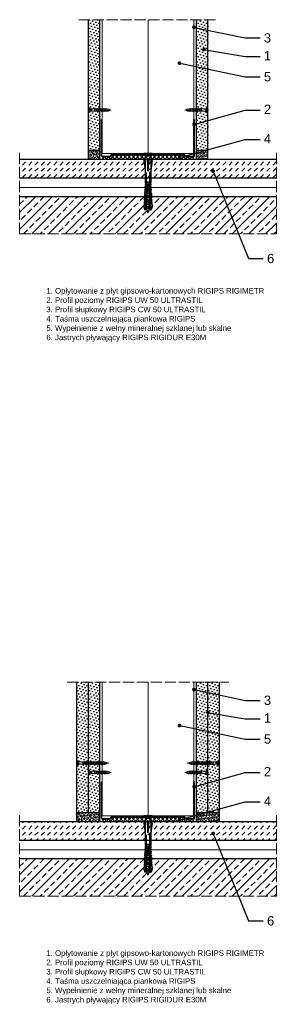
# Model space of a CAD drawing. Header units: millimetres. Extents: x 1487 to 3290, y 537 to 1604.
# Tile 3 of 3: x 3014 to 3290, y 547 to 1604. Entities that reach past the tile are written whole.
import ezdxf
from ezdxf import colors
from ezdxf.entities.mleader import LeaderData, LeaderLine
from ezdxf.math import Vec2, Vec3

# ---------------------------------------------------------------- set-up
doc = ezdxf.new("R2010")
doc.units = ezdxf.units.MM
doc.linetypes.add('ACAD_ISO02W100', pattern=[15, 12, -3])
for name, color, linetype, lineweight in [('_ISOVER WELNA', 7, 'BATTING', 9), ('_RIGIPS AKCESORIA', 7, 'Continuous', 18), ('_RIGIPS G-K', 7, 'Continuous', 25), ('_RIGIPS PROFIL', 7, 'Continuous', 18), ('KRESKOWANIE', 7, 'Continuous', 9), ('OPISY', 7, 'Continuous', 9), ('PRZERYWANA', 7, 'ACAD_ISO02W100', 9)]:
    doc.layers.add(name, color=color, linetype=linetype, lineweight=lineweight)
doc.styles.get("Standard").update_dxf_attribs({"font": 'arial.ttf'})
doc.linetypes.add('BATTING', pattern='A,0.00254,-2.54,[134,ltypeshp.shx,S=2.54,R=0,X=-2.54,Y=0],-5.08,[134,ltypeshp.shx,S=2.54,R=180,X=2.54,Y=0],-2.54', length=10.16254)

# ---------------------------------------------------------------- blocks, each defined once
blk = doc.blocks.new('UW 100 ULTRASTIL')
h = blk.add_hatch()
h.set_pattern_fill('ANSI31', color=256, scale=0.5, style=0)
h.paths.add_polyline_path([(166.8, 2.3), (89.1, 2.3, 0.286951), (88.2, 1.8), (87.9, 1.1, -0.286951), (87, 0.5), (78.8, 0.5, -0.414214), (78.5, 0.8), (78.5, 40), (78, 40), (78, 0.8, 0.414214), (78.8, 0), (87.4, 0, 0.286951), (88.3, 0.6), (88.6, 1.2, -0.286951), (89.5, 1.8), (166.5, 1.8, -0.286951), (167.4, 1.2), (167.7, 0.6, 0.286951), (168.6, 0), (177.2, 0, 0.414214), (178, 0.8), (178, 40), (177.4, 40), (177.4, 0.8, -0.414214), (177.2, 0.5), (168.9, 0.5, -0.286951), (168, 1.1), (167.7, 1.8, 0.286951)])
for p, q in [((78, 0.8), (78, 40)), ((78, 40), (78.5, 40)), ((78.5, 0.8), (78.5, 40)), ((177.4, 0.8), (177.4, 40)), ((178, 40), (177.4, 40)), ((178, 0.8), (178, 40)), ((78.8, 0.5), (87, 0.5)), ((78.8, 0), (87.4, 0)), ((87.9, 1.1), (88.2, 1.8)), ((88.3, 0.6), (88.6, 1.2)), ((89.1, 2.3), (166.8, 2.3)), ((89.5, 1.8), (166.5, 1.8)), ((167.7, 0.6), (167.4, 1.2)), ((168, 1.1), (167.7, 1.8)), ((168.6, 0), (177.2, 0)), ((168.9, 0.5), (177.2, 0.5))]:
    blk.add_line(p, q)
for centre, radius, start, end in [((78.8, 0.8), 0.8, 180, 270), ((78.8, 0.8), 0.25, 180, 270), ((87, 1.6), 1, 270, 334.0435), ((87.4, 1), 1, 270, 334.0435), ((89.1, 1.3), 1, 90, 154.0435), ((89.5, 0.8), 1, 90, 154.0435), ((166.5, 0.8), 1, 25.9565, 90), ((166.8, 1.3), 1, 25.9565, 90), ((168.6, 1), 1, 205.9565, 270), ((168.9, 1.6), 1, 205.9565, 270), ((177.2, 0.8), 0.8, 270, 0), ((177.2, 0.8), 0.25, 270, 0)]:
    blk.add_arc(centre, radius, start, end)
blk = doc.blocks.new('TN 25')
at = {"layer": '_RIGIPS AKCESORIA'}
for p, q in [((0, -0.8), (0, 7.2)), ((0, 7.2), (0.5, 7.2)), ((0.5, 4.8), (0, 4.8)), ((0, 3.5), (1.8, 3.5)), ((0, 2.8), (1.8, 2.8)), ((0.5, 1.6), (0, 1.6)), ((0.5, 7.2), (0.5, 4.8)), ((0.5, -0.8), (0.5, 1.6)), ((1.8, 3.5), (1.8, 4.2)), ((1.8, 2.8), (1.8, 2.2)), ((3, 4.5), (8.5, 4.5)), ((7.5, 2), (3.5, 2)), ((7.1, 4.5), (7.1, 3.2)), ((8, 2), (7.1, 4.5)), ((7.1, 3.2), (7.6, 1.5)), ((7.6, 1.5), (8, 2)), ((9.4, 2), (8, 2)), ((8.5, 4.5), (8.8, 5)), ((9.6, 1.5), (8.5, 4.5)), ((8.8, 5), (9.9, 2)), ((9, 4.5), (10.1, 4.5)), ((9.9, 2), (9.6, 1.5)), ((11, 2), (9.9, 2)), ((10.1, 4.5), (10.4, 5)), ((11.2, 1.5), (10.1, 4.5)), ((10.4, 5), (11.6, 2)), ((10.6, 4.5), (11.7, 4.5)), ((11.6, 2), (11.2, 1.5)), ((12.6, 2), (11.6, 2)), ((11.7, 4.5), (12, 5)), ((12.8, 1.5), (11.7, 4.5)), ((12, 5), (13.1, 2)), ((12.2, 4.5), (13.2, 4.5)), ((13.1, 2), (12.8, 1.5)), ((14.1, 2), (13.1, 2)), ((13.2, 4.5), (13.5, 5)), ((14.3, 1.5), (13.2, 4.5)), ((13.5, 5), (14.7, 2)), ((13.7, 4.5), (14.8, 4.5)), ((14.7, 2), (14.3, 1.5)), ((15.7, 2), (14.7, 2)), ((14.8, 4.5), (15.1, 5)), ((15.9, 1.5), (14.8, 4.5)), ((15.1, 5), (16.3, 2)), ((15.3, 4.5), (16.4, 4.5)), ((16.3, 2), (15.9, 1.5)), ((17.4, 2), (16.3, 2)), ((16.4, 4.5), (16.7, 5)), ((17.6, 1.5), (16.4, 4.5)), ((16.7, 5), (17.9, 2)), ((16.9, 4.5), (18, 4.5)), ((17.9, 2), (17.6, 1.5)), ((18.9, 2), (17.9, 2)), ((18, 4.5), (18.3, 5)), ((19.1, 1.5), (18, 4.5)), ((18.3, 5), (19.5, 2)), ((18.5, 4.5), (19.7, 4.5)), ((19.5, 2), (19.1, 1.5)), ((19.5, 2), (20.6, 2)), ((19.7, 4.5), (20, 5)), ((20.8, 1.5), (19.7, 4.5)), ((20, 5), (21.1, 2)), ((20.2, 4.5), (20.7, 4.5)), ((20.7, 4.5), (22.3, 4)), ((21.1, 2), (20.8, 1.5)), ((21.1, 2), (21.8, 2.1)), ((21.8, 1.8), (21.7, 3.3)), ((21.7, 3.3), (22.1, 2.4)), ((22.1, 2.4), (21.8, 1.8)), ((22.7, 2.4), (22.1, 2.4)), ((22.3, 4), (22.6, 4.4)), ((22.7, 2.4), (22.3, 4)), ((22.6, 4.4), (23, 2.7)), ((22.7, 3.8), (25, 3.2)), ((23, 2.7), (22.7, 2.4)), ((25, 3.2), (23, 2.7)), ((0, -0.8), (0.5, -0.8))]:
    blk.add_line(p, q, dxfattribs=at)
for centre, major_axis, ratio, start_param, end_param in [((3.1, 7.7), (0.17, 3.2), 0.826134, 1.773653, 3.180586), ((0, 0.9), (0, 3.93), 0.848176, -0.720942, -0.151112), ((3.4, -1.6), (0.28, 3.57), 0.832181, 0.035984, 1.430787), ((-2.7, 15.9), (0, 14.8), 0.848176, 3.399396, 3.475072), ((0.6, 4.6), (0, 2.81), 0.848176, 3.475072, 3.862535), ((1.7, 3.2), (0, 0.895), 0.848176, -1.552777, -0.720942), ((1.7, 3.2), (0, 0.895), 0.848176, 3.862535, 4.730408)]:
    blk.add_ellipse(centre, major_axis=major_axis, ratio=ratio, start_param=start_param, end_param=end_param, dxfattribs=at)
blk = doc.blocks.new('TN 35')
at = {"layer": '_RIGIPS AKCESORIA'}
for p, q in [((0, -0.8), (0, 7.2)), ((0, 7.2), (0.5, 7.2)), ((0.5, 4.8), (0, 4.8)), ((0, 3.5), (1.8, 3.5)), ((0, 2.8), (1.8, 2.8)), ((0.5, 1.6), (0, 1.6)), ((0.5, 7.2), (0.5, 4.8)), ((0.5, -0.8), (0.5, 1.6)), ((1.8, 3.5), (1.8, 4.2)), ((1.8, 2.8), (1.8, 2.2)), ((3, 4.5), (8.5, 4.5)), ((7.5, 2), (3.5, 2)), ((7.1, 4.5), (7.1, 3.2)), ((8, 2), (7.1, 4.5)), ((7.1, 3.2), (7.6, 1.5)), ((7.6, 1.5), (8, 2)), ((9.4, 2), (8, 2)), ((8.5, 4.5), (8.8, 5)), ((9.6, 1.5), (8.5, 4.5)), ((8.8, 5), (9.9, 2)), ((9, 4.5), (10.1, 4.5)), ((9.9, 2), (9.6, 1.5)), ((11, 2), (9.9, 2)), ((10.1, 4.5), (10.4, 5)), ((11.2, 1.5), (10.1, 4.5)), ((10.4, 5), (11.6, 2)), ((10.6, 4.5), (11.7, 4.5)), ((11.6, 2), (11.2, 1.5)), ((12.6, 2), (11.6, 2)), ((11.7, 4.5), (12, 5)), ((12.8, 1.5), (11.7, 4.5)), ((12, 5), (13.1, 2)), ((12.2, 4.5), (13.2, 4.5)), ((13.1, 2), (12.8, 1.5)), ((14.1, 2), (13.1, 2)), ((13.2, 4.5), (13.5, 5)), ((14.3, 1.5), (13.2, 4.5)), ((13.5, 5), (14.7, 2)), ((13.7, 4.5), (14.8, 4.5)), ((14.7, 2), (14.3, 1.5)), ((15.7, 2), (14.7, 2)), ((14.8, 4.5), (15.1, 5)), ((15.9, 1.5), (14.8, 4.5)), ((15.1, 5), (16.3, 2)), ((15.3, 4.5), (16.4, 4.5)), ((16.3, 2), (15.9, 1.5)), ((17.4, 2), (16.3, 2)), ((16.4, 4.5), (16.7, 5)), ((17.6, 1.5), (16.4, 4.5)), ((16.7, 5), (17.9, 2)), ((16.9, 4.5), (18, 4.5)), ((17.9, 2), (17.6, 1.5)), ((18.9, 2), (17.8, 2)), ((18, 4.5), (18.3, 5)), ((19.1, 1.5), (18, 4.5)), ((18.3, 5), (19.5, 2)), ((18.5, 4.5), (19.6, 4.5)), ((19.5, 2), (19.1, 1.5)), ((20.5, 2), (19.4, 2)), ((19.6, 4.5), (19.9, 5)), ((20.7, 1.5), (19.6, 4.5)), ((19.9, 5), (21, 2)), ((20.1, 4.5), (21.1, 4.5)), ((21, 2), (20.7, 1.5)), ((22.1, 2), (21, 2)), ((21.1, 4.5), (21.5, 5)), ((22.3, 1.5), (21.1, 4.5)), ((21.5, 5), (22.6, 2)), ((21.7, 4.5), (22.7, 4.5)), ((22.6, 2), (22.3, 1.5)), ((23.7, 2), (22.6, 2)), ((22.7, 4.5), (23, 5)), ((23.9, 1.5), (22.7, 4.5)), ((23, 5), (24.2, 2)), ((23.2, 4.5), (24.3, 4.5)), ((24.2, 2), (23.9, 1.5)), ((25.2, 2), (24.1, 2)), ((24.3, 4.5), (24.6, 5)), ((25.4, 1.5), (24.3, 4.5)), ((24.6, 5), (25.8, 2)), ((24.8, 4.5), (25.9, 4.5)), ((25.8, 2), (25.4, 1.5)), ((26.8, 2), (25.7, 2)), ((25.9, 4.5), (26.2, 5)), ((27, 1.5), (25.9, 4.5)), ((26.2, 5), (27.3, 2)), ((26.4, 4.5), (27.4, 4.5)), ((27.3, 2), (27, 1.5)), ((28.4, 2), (27.3, 2)), ((27.4, 4.5), (27.8, 5)), ((28.6, 1.5), (27.4, 4.5)), ((27.8, 5), (28.9, 2)), ((28, 4.5), (29.1, 4.5)), ((28.9, 2), (28.6, 1.5)), ((28.9, 2), (30.1, 2)), ((29.1, 4.5), (29.4, 5)), ((30.3, 1.5), (29.1, 4.5)), ((29.4, 5), (30.6, 2)), ((29.7, 4.5), (30.1, 4.5)), ((30.1, 4.5), (31.7, 4)), ((30.6, 2), (30.3, 1.5)), ((30.6, 2), (31.3, 2.1)), ((31.3, 1.8), (31.1, 3.3)), ((31.1, 3.3), (31.6, 2.4)), ((31.6, 2.4), (31.3, 1.8)), ((32.1, 2.4), (31.6, 2.4)), ((31.7, 4), (32, 4.4)), ((32.1, 2.4), (31.7, 4)), ((32, 4.4), (32.5, 2.7)), ((32.5, 2.7), (32.1, 2.4)), ((32.2, 3.8), (35, 3.2)), ((35, 3.2), (32.5, 2.7)), ((0, -0.8), (0.5, -0.8))]:
    blk.add_line(p, q, dxfattribs=at)
for centre, major_axis, ratio, start_param, end_param in [((3.1, 7.7), (0.17, 3.2), 0.826134, 1.773653, 3.180586), ((0, 0.9), (0, 3.93), 0.848176, -0.720942, -0.151112), ((3.4, -1.6), (0.28, 3.57), 0.832181, 0.035984, 1.430787), ((-2.7, 15.9), (0, 14.8), 0.848176, 3.399396, 3.475072), ((0.6, 4.6), (0, 2.81), 0.848176, 3.475072, 3.862535), ((1.7, 3.2), (0, 0.895), 0.848176, -1.552777, -0.720942), ((1.7, 3.2), (0, 0.895), 0.848176, 3.862535, 4.730408)]:
    blk.add_ellipse(centre, major_axis=major_axis, ratio=ratio, start_param=start_param, end_param=end_param, dxfattribs=at)
blk = doc.blocks.new('kolek rozprezny komplet 60')
for p, q in [((390.7, 217), (390.8, 218.9)), ((393.8, 218.8), (390.7, 218)), ((393.2, 216.9), (390.7, 217)), ((393.2, 214), (390.7, 213.9)), ((390.7, 213.9), (390.8, 212)), ((393.8, 212.1), (390.7, 212.9)), ((393.8, 219.9), (390.8, 218.9)), ((393.8, 211.1), (390.8, 212)), ((391.7, 217), (392.7, 217)), ((392.7, 217), (391.7, 214)), ((391.7, 214), (391.7, 213.5)), ((391.7, 213.5), (392.1, 214)), ((392.7, 217), (392.1, 214)), ((393.1, 217), (392.1, 214)), ((392.1, 214), (393.7, 214)), ((392.7, 217), (393, 217.5)), ((393.1, 217), (393, 217.5)), ((393.1, 217), (394.7, 217)), ((393.7, 217.4), (393.8, 219.9)), ((420.5, 216.6), (393.7, 218)), ((417.4, 216.1), (393.7, 217.4)), ((394.7, 217), (393.7, 214)), ((417.4, 214.8), (393.7, 213.5)), ((420.5, 214.4), (393.7, 212.9)), ((393.7, 214), (393.7, 213.5)), ((393.7, 213.5), (393.8, 211.1)), ((397.4, 219.7), (393.8, 219.9)), ((393.8, 213.6), (394.1, 214)), ((394.7, 217), (394.1, 214)), ((395.1, 217), (394.1, 214)), ((394.1, 214), (396.1, 214)), ((394.7, 217), (394.9, 217.3)), ((395.1, 217), (395.1, 217.3)), ((395.1, 217), (397.1, 217)), ((397.1, 217), (396.1, 214)), ((396.1, 214), (396.1, 213.7)), ((396.3, 213.7), (396.5, 214)), ((397.1, 217), (396.5, 214)), ((397.5, 217), (396.5, 214)), ((396.5, 214), (398.5, 214)), ((397.1, 217), (397.2, 217.2)), ((397.3, 217.8), (397.4, 219.7)), ((397.3, 213.1), (397.4, 211.2)), ((397.5, 217), (397.5, 217.2)), ((397.5, 217), (399.5, 217)), ((397.7, 217.1), (397.7, 217.7)), ((397.7, 213.8), (397.7, 213.2)), ((399, 219.6), (397.8, 219)), ((399, 211.3), (397.8, 211.9)), ((398.5, 217.1), (398.5, 217.7)), ((399.5, 217), (398.5, 214)), ((398.5, 214), (398.5, 213.8)), ((398.5, 213.8), (398.5, 213.2)), ((398.8, 213.8), (398.9, 214)), ((398.9, 217.7), (399, 219.6)), ((399.5, 217), (398.9, 214)), ((399.9, 217), (398.9, 214)), ((398.9, 214), (400.9, 214)), ((398.9, 213.2), (399, 211.3)), ((399.8, 219.5), (399, 219.6)), ((399.5, 217), (399.5, 217)), ((399.7, 217.6), (399.8, 219.5)), ((399.7, 213.3), (399.8, 211.4)), ((399.9, 217), (401.4, 217)), ((399.9, 217), (399.9, 217)), ((400.1, 217), (400.1, 217.6)), ((400.1, 213.9), (400.1, 213.3)), ((401.4, 219.5), (400.2, 218.8)), ((401.4, 211.4), (400.2, 212.1)), ((400.9, 217), (400.9, 217.6)), ((401.9, 216.9), (400.9, 214)), ((400.9, 214), (400.9, 213.9)), ((400.9, 213.9), (400.9, 213.3)), ((401.3, 217.6), (401.4, 219.5)), ((401.9, 216.9), (401.3, 214)), ((402.3, 216.9), (401.3, 214)), ((401.3, 214), (401.4, 214)), ((401.3, 213.9), (401.3, 214)), ((401.3, 213.3), (401.4, 211.4)), ((402.2, 219.4), (401.4, 219.5)), ((402.2, 211.5), (401.4, 211.4)), ((402.1, 217.5), (402.2, 219.4)), ((402.1, 213.4), (402.2, 211.5)), ((402.5, 216.9), (402.5, 217.5)), ((402.5, 214), (402.5, 213.4)), ((403.8, 219.3), (402.6, 218.7)), ((403.8, 211.6), (402.6, 212.2)), ((403.3, 216.9), (403.3, 217.5)), ((404.2, 216.8), (403.3, 214.1)), ((403.3, 214), (403.3, 213.5)), ((403.7, 217.4), (403.8, 219.3)), ((404.2, 216.8), (403.7, 214.1)), ((404.6, 216.8), (403.7, 214.1)), ((403.7, 213.5), (403.8, 211.6)), ((404.6, 219.3), (403.8, 219.3)), ((404.6, 211.6), (403.8, 211.6)), ((404.5, 217.4), (404.6, 219.3)), ((404.5, 213.5), (404.6, 211.6)), ((404.9, 216.8), (404.9, 217.4)), ((404.9, 214.1), (404.9, 213.5)), ((406.2, 219.2), (405, 218.6)), ((406.2, 211.7), (405, 212.3)), ((405.7, 216.7), (405.7, 217.3)), ((405.7, 214.2), (405.7, 213.6)), ((406.6, 216.7), (405.8, 214.2)), ((406.1, 217.3), (406.2, 219.2)), ((406.6, 216.7), (406.1, 214.2)), ((406.1, 213.6), (406.2, 211.7)), ((407, 219.2), (406.2, 219.2)), ((407, 216.7), (406.2, 214.2)), ((407, 211.7), (406.2, 211.7)), ((406.9, 217.3), (407, 219.2)), ((406.9, 213.6), (407, 211.7)), ((407.3, 216.6), (407.3, 217.2)), ((407.3, 214.3), (407.3, 213.7)), ((408.6, 219.1), (407.4, 218.5)), ((408.6, 211.8), (407.4, 212.4)), ((408.1, 216.6), (408.1, 217.2)), ((408.1, 214.3), (408.1, 213.7)), ((408.9, 216.6), (408.2, 214.3)), ((408.5, 217.2), (408.6, 219.1)), ((409, 216.6), (408.5, 214.3)), ((408.5, 213.7), (408.6, 211.8)), ((409.4, 219), (408.6, 219.1)), ((409.3, 216.5), (408.6, 214.3)), ((409.4, 211.9), (408.6, 211.8)), ((409.3, 217.1), (409.4, 219)), ((409.3, 213.8), (409.4, 211.9)), ((409.7, 216.5), (409.7, 217.1)), ((409.7, 214.4), (409.7, 213.8)), ((411, 219), (409.8, 218.3)), ((411, 212), (409.8, 212.6)), ((410.5, 216.5), (410.5, 217.1)), ((410.5, 214.4), (410.5, 213.8)), ((411.3, 216.4), (410.6, 214.4)), ((410.9, 217.1), (411, 219)), ((410.9, 213.8), (411, 212)), ((411.4, 216.4), (411, 214.5)), ((411.7, 216.4), (411, 214.5)), ((412.6, 218.9), (411.4, 218.3)), ((412.6, 212), (411.4, 212.6)), ((412.1, 216.4), (412.1, 217)), ((412.1, 214.5), (412.1, 213.9)), ((412.5, 217), (412.6, 218.9)), ((412.5, 213.9), (412.6, 212)), ((413.4, 218.8), (412.6, 218.9)), ((413.4, 212.1), (412.6, 212)), ((412.9, 216.3), (412.9, 216.9)), ((412.9, 214.6), (412.9, 214)), ((413.7, 216.3), (413.1, 214.6)), ((413.3, 216.9), (413.4, 218.8)), ((413.3, 214), (413.4, 212.1)), ((413.7, 216.3), (413.4, 214.6)), ((414.1, 216.3), (413.5, 214.6)), ((415, 218.7), (413.8, 218.1)), ((415, 212.2), (413.8, 212.8)), ((414.5, 216.3), (414.5, 216.9)), ((414.5, 214.6), (414.5, 214)), ((414.9, 216.8), (415, 218.7)), ((414.9, 214.1), (415, 212.2)), ((415.8, 218.7), (415, 218.7)), ((415.8, 212.2), (415, 212.2)), ((415.3, 216.2), (415.3, 216.8)), ((415.3, 214.7), (415.3, 214.1)), ((416, 216.2), (415.5, 214.7)), ((415.7, 216.8), (415.8, 218.7)), ((415.7, 214.1), (415.8, 212.2)), ((416.1, 216.2), (415.8, 214.7)), ((416.4, 216.2), (415.9, 214.7)), ((417.4, 218.6), (416.2, 218)), ((417.4, 212.3), (416.2, 212.9)), ((417.3, 216.7), (417.4, 218.6)), ((417.3, 214.2), (417.4, 212.3)), ((418.2, 218.6), (417.4, 218.6)), ((418.2, 212.3), (417.4, 212.3)), ((418.2, 215.6), (418, 214.9)), ((418.1, 216.7), (418.2, 218.6)), ((418.1, 214.2), (418.2, 212.3)), ((419.8, 218.5), (418.6, 217.9)), ((419.8, 212.4), (418.6, 213)), ((419.7, 216.6), (419.8, 218.5)), ((431.4, 218), (419.7, 218)), ((430.2, 217.2), (419.7, 217.2)), ((419.7, 214.3), (419.8, 212.4)), ((430.2, 213.8), (419.7, 213.8)), ((431.4, 213), (419.7, 213)), ((448.7, 218.5), (419.8, 218.5)), ((448.7, 212.5), (419.8, 212.5)), ((420.5, 217.2), (420.5, 213.8)), ((420.7, 217.2), (420.7, 213.8)), ((420.9, 217.2), (420.9, 213.8)), ((443.5, 220), (432.8, 218.5)), ((444.3, 216.4), (432.8, 215.5)), ((432.8, 215.5), (443.5, 215.5)), ((444.3, 214.5), (432.8, 215.5)), ((443.5, 211), (432.8, 212.5)), ((443.5, 218.5), (443.5, 220)), ((443.5, 220), (444.3, 218.5)), ((444.3, 216.4), (443.5, 215.5)), ((444.3, 214.5), (443.5, 215.5)), ((443.5, 212.5), (443.5, 211)), ((443.5, 211), (444.3, 212.5)), ((444.3, 214.5), (444.3, 216.4)), ((450.2, 220), (448.7, 218.5)), ((448.7, 218.5), (448.7, 212.5)), ((448.7, 217), (448.7, 214)), ((450.2, 211), (448.7, 212.5)), ((450.2, 220), (450.2, 211)), ((450.7, 220), (450.2, 220)), ((450.7, 220), (450.7, 211)), ((450.7, 219.4), (451.2, 220)), ((450.7, 211.6), (451.2, 211)), ((451.2, 220), (451.7, 220)), ((451.2, 220), (451.2, 211)), ((451.7, 220), (451.7, 211)), ((397.4, 211.2), (393.8, 211.1)), ((399.8, 211.4), (399, 211.3)), ((450.7, 211), (450.2, 211)), ((451.2, 211), (451.7, 211))]:
    blk.add_line(p, q)
for centre, radius, start, end in [((393.4, 206.2), 10.9, 99.2038, 121.9083), ((393.4, 224.7), 10.9, 238.0917, 260.7962), ((393.7, 216.9), 0.5, 87, 177), ((393.7, 214), 0.5, 183, 273), ((397.7, 219.2), 0.3, 177, 297), ((397.7, 211.7), 0.3, 63, 183), ((400.1, 219.1), 0.3, 177, 297), ((400.1, 211.8), 0.3, 63, 183), ((402.5, 219), 0.3, 177, 297), ((402.5, 211.9), 0.3, 63, 183), ((404.9, 218.9), 0.3, 177, 297), ((404.9, 212), 0.3, 63, 183), ((407.3, 218.7), 0.3, 177, 297), ((407.3, 212.2), 0.3, 63, 183), ((409.7, 218.6), 0.3, 177, 297), ((409.7, 212.3), 0.3, 63, 183), ((411.3, 218.5), 0.3, 177, 297), ((411.3, 212.4), 0.3, 63, 183), ((413.7, 218.4), 0.3, 177, 297), ((413.7, 212.5), 0.3, 63, 183), ((416.1, 218.3), 0.3, 177, 297), ((416.1, 212.6), 0.3, 63, 183), ((417.5, 215.5), 0.682, 255.8604, 104.1386), ((418.5, 218.2), 0.3, 177, 297), ((418.5, 212.7), 0.3, 63, 183), ((422.7, 217), 1, 90, 168.463), ((422.7, 214), 1, 191.537, 270), ((430.2, 218.5), 1.3, 270, 0), ((430.2, 212.5), 1.3, 0, 90)]:
    blk.add_arc(centre, radius, start, end)
blk = doc.blocks.new('_Dot')
at = {"color": 0, "linetype": 'ByBlock', "lineweight": -2}
blk.add_line((-0.5, 0), (-1, 0), dxfattribs=at)
at = {"color": 0, "linetype": 'ByBlock', "const_width": 0.5}
blk.add_lwpolyline([(-0.25, 0, 1), (0.25, 0, 1)], format="xyb", close=True, dxfattribs=at)

msp = doc.modelspace()

# ---------------------------------------------------------------- hatches: boundary and pattern name
at = {"layer": '_RIGIPS G-K'}
h = msp.add_hatch(dxfattribs=at)
h.set_pattern_fill('DOTS', color=256, scale=2, angle=45, style=0)
h.set_pattern_definition([(45, (1501.1203, 20), (-1.122532, 3.367596), [0, -3.175])])
h.paths.add_polyline_path([(3100.4, 1604.1), (3087.9, 1604.1), (3087.9, 1464.1), (3100.4, 1464.1)])
h = msp.add_hatch(dxfattribs=at)
h.set_pattern_fill('DOTS', color=256, scale=2, angle=45, style=0)
h.set_pattern_definition([(45, (1554.1203, 20), (-1.122532, 3.367596), [0, -3.175])])
h.paths.add_polyline_path([(3216.9, 1604.1), (3204.4, 1604.1), (3204.4, 1464.1), (3216.9, 1464.1)])
h = msp.add_hatch(dxfattribs=at)
h.set_pattern_fill('AR-SAND', color=256, scale=0.05, style=0)
h.set_pattern_definition([(37.5, (1501.1203, 20), (-0.0800016, 2.4470662), [0, -1.9304, 0, -2.159, 0, -2.06375]), (7.5, (1501.1203, 20), (2.2476164, 3.5841255), [0, -1.0414, 0, -1.7399, 0, -0.66675]), (327.5, (1499.5582, 20), (3.9549619, 0.007186), [0, -0.635, 0, -2.286, 0, -2.9845]), (317.5, (1499.5582, 20), (3.817782, 1.1146466), [0, -0.3175, 0, -1.4986, 0, -1.7145])])
h.paths.add_polyline_path([(3100.4, 1464.1), (3087.9, 1464.1), (3087.9, 1454.1), (3100.4, 1454.1)])
h = msp.add_hatch(dxfattribs=at)
h.set_pattern_fill('AR-SAND', color=256, scale=0.05, style=0)
h.set_pattern_definition([(37.5, (1554.1203, 20), (-0.0800016, 2.4470662), [0, -1.9304, 0, -2.159, 0, -2.06375]), (7.5, (1554.1203, 20), (2.2476164, 3.5841255), [0, -1.0414, 0, -1.7399, 0, -0.66675]), (327.5, (1552.5582, 20), (3.9549619, 0.007186), [0, -0.635, 0, -2.286, 0, -2.9845]), (317.5, (1552.5582, 20), (3.817782, 1.1146466), [0, -0.3175, 0, -1.4986, 0, -1.7145])])
h.paths.add_polyline_path([(3216.9, 1464.1), (3204.4, 1464.1), (3204.4, 1454.1), (3216.9, 1454.1)])
h = msp.add_hatch(dxfattribs=at)
h.set_pattern_fill('DOTS', color=256, scale=2, angle=45, style=0)
h.set_pattern_definition([(45, (1488.6203, -691.0542), (-1.122532, 3.367596), [0, -3.175])])
h.paths.add_polyline_path([(3087.9, 893.1), (3075.4, 893.1), (3075.4, 753.1), (3087.9, 753.1)])
h = msp.add_hatch(dxfattribs=at)
h.set_pattern_fill('DOTS', color=256, scale=2, angle=45, style=0)
h.set_pattern_definition([(45, (1501.1203, -691.0542), (-1.122532, 3.367596), [0, -3.175])])
h.paths.add_polyline_path([(3100.4, 893.1), (3087.9, 893.1), (3087.9, 753.1), (3100.4, 753.1)])
h = msp.add_hatch(dxfattribs=at)
h.set_pattern_fill('DOTS', color=256, scale=2, angle=45, style=0)
h.set_pattern_definition([(45, (1554.1203, -691.0542), (-1.122532, 3.367596), [0, -3.175])])
h.paths.add_polyline_path([(3216.9, 893.1), (3204.4, 893.1), (3204.4, 753.1), (3216.9, 753.1)])
h = msp.add_hatch(dxfattribs=at)
h.set_pattern_fill('DOTS', color=256, scale=2, angle=45, style=0)
h.set_pattern_definition([(45, (1566.6203, -691.0542), (-1.122532, 3.367596), [0, -3.175])])
h.paths.add_polyline_path([(3229.4, 893.1), (3216.9, 893.1), (3216.9, 753.1), (3229.4, 753.1)])
h = msp.add_hatch(dxfattribs=at)
h.set_pattern_fill('AR-SAND', color=256, scale=0.05, style=0)
h.set_pattern_definition([(37.5, (874.1203, -382.9932), (-0.0800016, 2.4470662), [0, -1.9304, 0, -2.159, 0, -2.06375]), (7.5, (874.1203, -382.9932), (2.2476164, 3.5841255), [0, -1.0414, 0, -1.7399, 0, -0.66675]), (327.5, (872.5582, -382.9932), (3.9549619, 0.007186), [0, -0.635, 0, -2.286, 0, -2.9845]), (317.5, (872.5582, -382.9932), (3.8177823, 1.1146466), [0, -0.3175, 0, -1.4986, 0, -1.7145])])
h.paths.add_polyline_path([(3100.4, 753.1), (3075.4, 753.1), (3075.4, 743.1), (3100.4, 743.1)])
h = msp.add_hatch(dxfattribs=at)
h.set_pattern_fill('AR-SAND', color=256, scale=0.05, style=0)
h.set_pattern_definition([(37.5, (877.1203, -382.9932), (-0.0800016, 2.4470662), [0, -1.9304, 0, -2.159, 0, -2.06375]), (7.5, (877.1203, -382.9932), (2.2476164, 3.5841255), [0, -1.0414, 0, -1.7399, 0, -0.66675]), (327.5, (875.5582, -382.9932), (3.9549619, 0.007186), [0, -0.635, 0, -2.286, 0, -2.9845]), (317.5, (875.5582, -382.9932), (3.8177823, 1.1146466), [0, -0.3175, 0, -1.4986, 0, -1.7145])])
h.paths.add_polyline_path([(3229.4, 753.1), (3204.4, 753.1), (3204.4, 743.1), (3229.4, 743.1)])
at = {"layer": 'KRESKOWANIE'}
h = msp.add_hatch(dxfattribs=at)
h.set_pattern_fill('ANSI37', color=256, angle=90, style=0)
h.set_pattern_definition([(135, (1201.6203, 20), (-2.245064, -2.245064), []), (225, (1201.6203, 20), (2.245064, -2.245064), [])])
h.paths.add_polyline_path([(3192.1, 1457.7), (3191.8, 1458.4, 0.286951), (3190.9, 1458.9), (3113.9, 1458.9, 0.286951), (3113, 1458.4), (3112.7, 1457.7, -0.286951), (3111.8, 1457.1), (3103.8, 1457.1), (3103.8, 1454.1), (3201, 1454.1), (3201, 1457.1), (3193, 1457.1, -0.286951)])
h = msp.add_hatch(dxfattribs=at)
h.set_pattern_fill('DASH', color=256, scale=1.5, angle=45, style=0)
h.set_pattern_definition([(45, (875.6203, 0), (4e-16, 6.735192), [4.7625, -4.7625])])
h.paths.add_polyline_path([(3290.4, 1454.1), (3014.4, 1454.1), (3014.4, 1434.1), (3290.4, 1434.1)])
h = msp.add_hatch(dxfattribs=at)
h.set_pattern_fill('ANSI33', color=256, scale=2, style=0)
h.set_pattern_definition([(45, (1527.62, 9e-13), (-8.980256, 8.980256), []), (45, (1536.6, 9e-13), (-8.980256, 8.980256), [6.35, -3.175])])
h.paths.add_polyline_path([(3290.4, 1414.1), (3014.4, 1414.1), (3014.4, 1374.1), (3290.4, 1374.1)])
h = msp.add_hatch(dxfattribs=at)
h.set_pattern_fill('DASH', color=256, scale=1.5, angle=45, style=0)
h.set_pattern_definition([(45, (875.6203, -402.993), (4e-16, 6.735192), [4.7625, -4.7625])])
h.paths.add_polyline_path([(3290.4, 743.1), (3014.4, 743.1), (3014.4, 723.1), (3290.4, 723.1)])
h = msp.add_hatch(dxfattribs=at)
h.set_pattern_fill('ANSI37', color=256, angle=90, style=0)
h.set_pattern_definition([(135, (1201.6203, -691.0542), (-2.245064, -2.245064), []), (225, (1201.6203, -691.0542), (2.245064, -2.245064), [])])
h.paths.add_polyline_path([(3192.1, 746.6), (3191.8, 747.3, 0.286951), (3190.9, 747.9), (3113.9, 747.9, 0.286951), (3113, 747.3), (3112.7, 746.6, -0.286951), (3111.8, 746.1), (3103.8, 746.1), (3103.8, 743.1), (3201, 743.1), (3201, 746.1), (3193, 746.1, -0.286951)])
h = msp.add_hatch(dxfattribs=at)
h.set_pattern_fill('ANSI33', color=256, scale=2, style=0)
h.set_pattern_definition([(45, (1527.62, -711.054), (-8.980256, 8.980256), []), (45, (1536.6, -711.054), (-8.980256, 8.980256), [6.35, -3.175])])
h.paths.add_polyline_path([(3290.4, 703.1), (3014.4, 703.1), (3014.4, 663.1), (3290.4, 663.1)])

# ---------------------------------------------------------------- linework, layer by layer
for p, q in [((3290.4, 1454.1), (3014.4, 1454.1)), ((3290.4, 1434.1), (3014.4, 1434.1)), ((3290.4, 1414.1), (3014.4, 1414.1)), ((3290.4, 743.1), (3014.4, 743.1)), ((3290.4, 723.1), (3014.4, 723.1)), ((3290.4, 703.1), (3014.4, 703.1))]:
    msp.add_line(p, q)
at = {"layer": '_ISOVER WELNA', "ltscale": 4.8}
for p, q in [((3152.4, 1604.1), (3152.4, 1459.5)), ((3152.4, 893.1), (3152.4, 748.4))]:
    msp.add_line(p, q, dxfattribs=at)
at = {"layer": '_ISOVER WELNA', "ltscale": 0.95}
for p, q in [((3014.4, 1424.1), (3290.4, 1424.1)), ((3014.4, 713.1), (3290.4, 713.1))]:
    msp.add_line(p, q, dxfattribs=at)
at = {"layer": '_RIGIPS G-K'}
for p, q in [((3087.9, 1604.1), (3087.9, 1454.1)), ((3100.4, 1604.1), (3100.4, 1454.1)), ((3204.4, 1454.1), (3204.4, 1604.1)), ((3216.9, 1454.1), (3216.9, 1604.1)), ((3087.9, 1464.1), (3100.4, 1464.1)), ((3204.4, 1464.1), (3216.9, 1464.1)), ((3075.4, 893.1), (3075.4, 743.1)), ((3087.9, 893.1), (3087.9, 753.1)), ((3100.4, 893.1), (3100.4, 743.1)), ((3204.4, 743.1), (3204.4, 893.1)), ((3216.9, 753.1), (3216.9, 893.1)), ((3229.4, 743.1), (3229.4, 893.1)), ((3075.4, 753.1), (3100.4, 753.1)), ((3204.4, 753.1), (3229.4, 753.1))]:
    msp.add_line(p, q, dxfattribs=at)
at = {"layer": '_RIGIPS PROFIL', "lineweight": 9}
for p, q in [((3103, 1604.1), (3103, 1460.5)), ((3201.8, 1604.1), (3201.8, 1460.5)), ((3201.8, 1460.5), (3103, 1460.5)), ((3103, 893.1), (3103, 749.4)), ((3201.8, 893.1), (3201.8, 749.4)), ((3201.8, 749.4), (3103, 749.4))]:
    msp.add_line(p, q, dxfattribs=at)
at = {"layer": 'KRESKOWANIE'}
for p, q in [((3103.8, 1457.1), (3103.8, 1454.1)), ((3201, 1457.1), (3201, 1454.1)), ((3103.8, 746.1), (3103.8, 743.1)), ((3201, 746.1), (3201, 743.1))]:
    msp.add_line(p, q, dxfattribs=at)
at = {"layer": 'PRZERYWANA'}
for p, q in [((3077.9, 1604.1), (3226.9, 1604.1)), ((3014.4, 1374.1), (3014.4, 1464.1)), ((3290.4, 1374.1), (3290.4, 1464.1)), ((3290.4, 1374.1), (3290.4, 1464.1)), ((3014.4, 1374.1), (3290.4, 1374.1)), ((3065.4, 893.1), (3239.4, 893.1)), ((3014.4, 663.1), (3014.4, 753.1)), ((3290.4, 663.1), (3290.4, 753.1)), ((3290.4, 663.1), (3290.4, 753.1)), ((3014.4, 663.1), (3290.4, 663.1))]:
    msp.add_line(p, q, dxfattribs=at)

# ---------------------------------------------------------------- block references
for p in [(3024.4, 1457.1), (3024.4, 746.1)]:
    msp.add_blockref('UW 100 ULTRASTIL', p)
at = {"rotation": 90}
for p in [(3367.8, 1009.3), (3367.8, 298.2)]:
    msp.add_blockref('kolek rozprezny komplet 60', p, dxfattribs=at)
at = {"layer": '_RIGIPS AKCESORIA'}
for name, p in [('TN 25', (3087.9, 1503.9)), ('TN 35', (3075.4, 802.8)), ('TN 25', (3087.9, 792.8))]:
    msp.add_blockref(name, p, dxfattribs=at)
at = {"layer": '_RIGIPS AKCESORIA', "xscale": -1}
for name, p in [('TN 25', (3216.9, 1503.9)), ('TN 35', (3229.4, 802.8)), ('TN 25', (3216.9, 792.8))]:
    msp.add_blockref(name, p, dxfattribs=at)

# ---------------------------------------------------------------- texts
at = {"char_height": 6, "width": 255.466, "attachment_point": 1}
for insert in [(3043.1, 1316.1), (3043.1, 605.1)]:
    msp.add_mtext('1. Opłytowanie z płyt gipsowo-kartonowych RIGIPS RIGIMETR\\P2. Profil poziomy RIGIPS UW 50 ULTRASTIL\\P3. Profil słupkowy RIGIPS CW 50 ULTRASTIL\\P4. Taśma uszczelniająca piankowa RIGIPS\\P5. Wypełnienie z wełny mineralnej szklanej lub skalne\\P6. Jastrych pływający RIGIPS RIGIDUR E30M', dxfattribs=dict(at, insert=insert))

# ---------------------------------------------------------------- leaders
at = {"layer": 'OPISY'}
ml = msp.add_multileader_mtext('Standard', dxfattribs=at)
ml.set_content('3', color=256)
ml.set_leader_properties()
ml.set_arrow_properties(name='DOT')
ml.build(insert=Vec2(0, 0))
ctx = ml.context
ctx.base_point, ctx.char_height, ctx.landing_gap_size, ctx.plane_origin = Vec3(3273, 1584.5), 10, 4, Vec3(3080.4, 1728.2)
notes = []
notes.append((ctx, [(0, (1, 1, 0), (3257, 1584.5), (1, 0), 16, [(0, [(3201.8, 1596)], 0, [])])]))
ctx.mtext.insert, ctx.mtext.flow_direction = Vec3(3277, 1589.6), 5
ml = msp.add_multileader_mtext('Standard', dxfattribs=at)
ml.set_content('1', color=256)
ml.set_leader_properties()
ml.set_arrow_properties(name='DOT')
ml.build(insert=Vec2(0, 0))
ctx = ml.context
ctx.base_point, ctx.char_height, ctx.landing_gap_size, ctx.plane_origin = Vec3(3273, 1564.5), 10, 4, Vec3(3080.4, 1708.2)
notes.append((ctx, [(0, (1, 1, 0), (3257, 1564.5), (1, 0), 16, [(0, [(3212.4, 1572.1)], 0, [])])]))
ctx.mtext.insert, ctx.mtext.flow_direction = Vec3(3277, 1570.5), 5
ml = msp.add_multileader_mtext('Standard', dxfattribs=at)
ml.set_content('5', color=256)
ml.set_leader_properties()
ml.set_arrow_properties(name='DOT')
ml.build(insert=Vec2(0, 0))
ctx = ml.context
ctx.base_point, ctx.char_height, ctx.landing_gap_size, ctx.plane_origin = Vec3(3273, 1542.8), 10, 4, Vec3(3080.4, 1686.5)
notes.append((ctx, [(0, (1, 1, 0), (3257, 1542.8), (1, 0), 16, [(0, [(3186.2, 1557.5)], 0, [])])]))
ctx.mtext.insert, ctx.mtext.flow_direction = Vec3(3277, 1547.9), 5
ml = msp.add_multileader_mtext('Standard', dxfattribs=at)
ml.set_content('2', color=256)
ml.set_leader_properties()
ml.set_arrow_properties(name='DOT')
ml.build(insert=Vec2(0, 0))
ctx = ml.context
ctx.base_point, ctx.char_height, ctx.landing_gap_size, ctx.plane_origin = Vec3(3273, 1506.9), 10, 4, Vec3(3080.4, 1650.6)
notes.append((ctx, [(0, (1, 1, 0), (3257, 1506.9), (1, 0), 16, [(0, [(3201.9, 1491.8)], 0, [])])]))
ctx.mtext.insert, ctx.mtext.flow_direction = Vec3(3277, 1512.9), 5
ml = msp.add_multileader_mtext('Standard', dxfattribs=at)
ml.set_content('4', color=256)
ml.set_leader_properties()
ml.set_arrow_properties(name='DOT')
ml.build(insert=Vec2(0, 0))
ctx = ml.context
ctx.base_point, ctx.char_height, ctx.landing_gap_size, ctx.plane_origin = Vec3(3273, 1475.4), 10, 4, Vec3(3080.4, 1619)
notes.append((ctx, [(0, (1, 1, 0), (3257, 1475.4), (1, 0), 16, [(0, [(3186.2, 1456.2)], 0, [])])]))
ctx.mtext.insert, ctx.mtext.flow_direction = Vec3(3277, 1481.4), 5
ml = msp.add_multileader_mtext('Standard', dxfattribs=at)
ml.set_content('6', color=256)
ml.set_leader_properties()
ml.set_arrow_properties(name='DOT')
ml.build(insert=Vec2(0, 0))
ctx = ml.context
ctx.base_point, ctx.char_height, ctx.landing_gap_size, ctx.plane_origin = Vec3(3276.4, 1347.7), 10, 4, Vec3(3083.8, 1491.4)
notes.append((ctx, [(0, (1, 1, 0), (3260.4, 1347.7), (1, 0), 16, [(0, [(3222.4, 1441.5)], 0, [])])]))
ctx.mtext.insert, ctx.mtext.flow_direction = Vec3(3280.4, 1352.8), 5
ml = msp.add_multileader_mtext('Standard', dxfattribs=at)
ml.set_content('3', color=256)
ml.set_leader_properties()
ml.set_arrow_properties(name='DOT')
ml.build(insert=Vec2(0, 0))
ctx = ml.context
ctx.base_point, ctx.char_height, ctx.landing_gap_size, ctx.plane_origin = Vec3(3273, 873.4), 10, 4, Vec3(3080.4, 1017.1)
notes.append((ctx, [(0, (1, 1, 0), (3257, 873.4), (1, 0), 16, [(0, [(3201.8, 885)], 0, [])])]))
ctx.mtext.insert, ctx.mtext.flow_direction = Vec3(3277, 878.5), 5
ml = msp.add_multileader_mtext('Standard', dxfattribs=at)
ml.set_content('1', color=256)
ml.set_leader_properties()
ml.set_arrow_properties(name='DOT')
ml.build(insert=Vec2(0, 0))
ctx = ml.context
ctx.base_point, ctx.char_height, ctx.landing_gap_size, ctx.plane_origin = Vec3(3273, 853.5), 10, 4, Vec3(3080.4, 997.2)
notes.append((ctx, [(0, (1, 1, 0), (3257, 853.5), (1, 0), 16, [(0, [(3216.9, 860.3)], 0, [])])]))
ctx.mtext.insert, ctx.mtext.flow_direction = Vec3(3277, 859.5), 5
ml = msp.add_multileader_mtext('Standard', dxfattribs=at)
ml.set_content('5', color=256)
ml.set_leader_properties()
ml.set_arrow_properties(name='DOT')
ml.build(insert=Vec2(0, 0))
ctx = ml.context
ctx.base_point, ctx.char_height, ctx.landing_gap_size, ctx.plane_origin = Vec3(3273, 831.8), 10, 4, Vec3(3080.4, 975.5)
notes.append((ctx, [(0, (1, 1, 0), (3257, 831.8), (1, 0), 16, [(0, [(3186.2, 846.4)], 0, [])])]))
ctx.mtext.insert, ctx.mtext.flow_direction = Vec3(3277, 836.9), 5
ml = msp.add_multileader_mtext('Standard', dxfattribs=at)
ml.set_content('2', color=256)
ml.set_leader_properties()
ml.set_arrow_properties(name='DOT')
ml.build(insert=Vec2(0, 0))
ctx = ml.context
ctx.base_point, ctx.char_height, ctx.landing_gap_size, ctx.plane_origin = Vec3(3273, 795.9), 10, 4, Vec3(3080.4, 939.5)
notes.append((ctx, [(0, (1, 1, 0), (3257, 795.9), (1, 0), 16, [(0, [(3201.9, 780.7)], 0, [])])]))
ctx.mtext.insert, ctx.mtext.flow_direction = Vec3(3277, 801.9), 5
ml = msp.add_multileader_mtext('Standard', dxfattribs=at)
ml.set_content('4', color=256)
ml.set_leader_properties()
ml.set_arrow_properties(name='DOT')
ml.build(insert=Vec2(0, 0))
ctx = ml.context
ctx.base_point, ctx.char_height, ctx.landing_gap_size, ctx.plane_origin = Vec3(3273, 764.3), 10, 4, Vec3(3080.4, 908)
notes.append((ctx, [(0, (1, 1, 0), (3257, 764.3), (1, 0), 16, [(0, [(3186.2, 745.1)], 0, [])])]))
ctx.mtext.insert, ctx.mtext.flow_direction = Vec3(3277, 770.3), 5
ml = msp.add_multileader_mtext('Standard', dxfattribs=at)
ml.set_content('6', color=256)
ml.set_leader_properties()
ml.set_arrow_properties(name='DOT')
ml.build(insert=Vec2(0, 0))
ctx = ml.context
ctx.base_point, ctx.char_height, ctx.landing_gap_size, ctx.plane_origin = Vec3(3276.4, 636.7), 10, 4, Vec3(3083.8, 780.3)
notes.append((ctx, [(0, (1, 1, 0), (3260.4, 636.7), (1, 0), 16, [(0, [(3222.4, 730.5)], 0, [])])]))
ctx.mtext.insert, ctx.mtext.flow_direction = Vec3(3280.4, 641.7), 5
for ctx, leaders in notes:
    for number, flags, end, landing, length, lines in leaders:
        leader = LeaderData()
        leader.index, (leader.has_last_leader_line, leader.has_dogleg_vector, leader.attachment_direction) = number, flags
        leader.last_leader_point, leader.dogleg_vector, leader.dogleg_length = Vec3(end), Vec3(landing), length
        for number, points, colour, breaks in lines:
            line = LeaderLine()
            line.index, line.vertices, line.color, line.breaks = number, Vec3.list(points), colors.encode_raw_color(colour), breaks
            leader.lines.append(line)
        ctx.leaders.append(leader)

doc.saveas('drawing.dxf')
